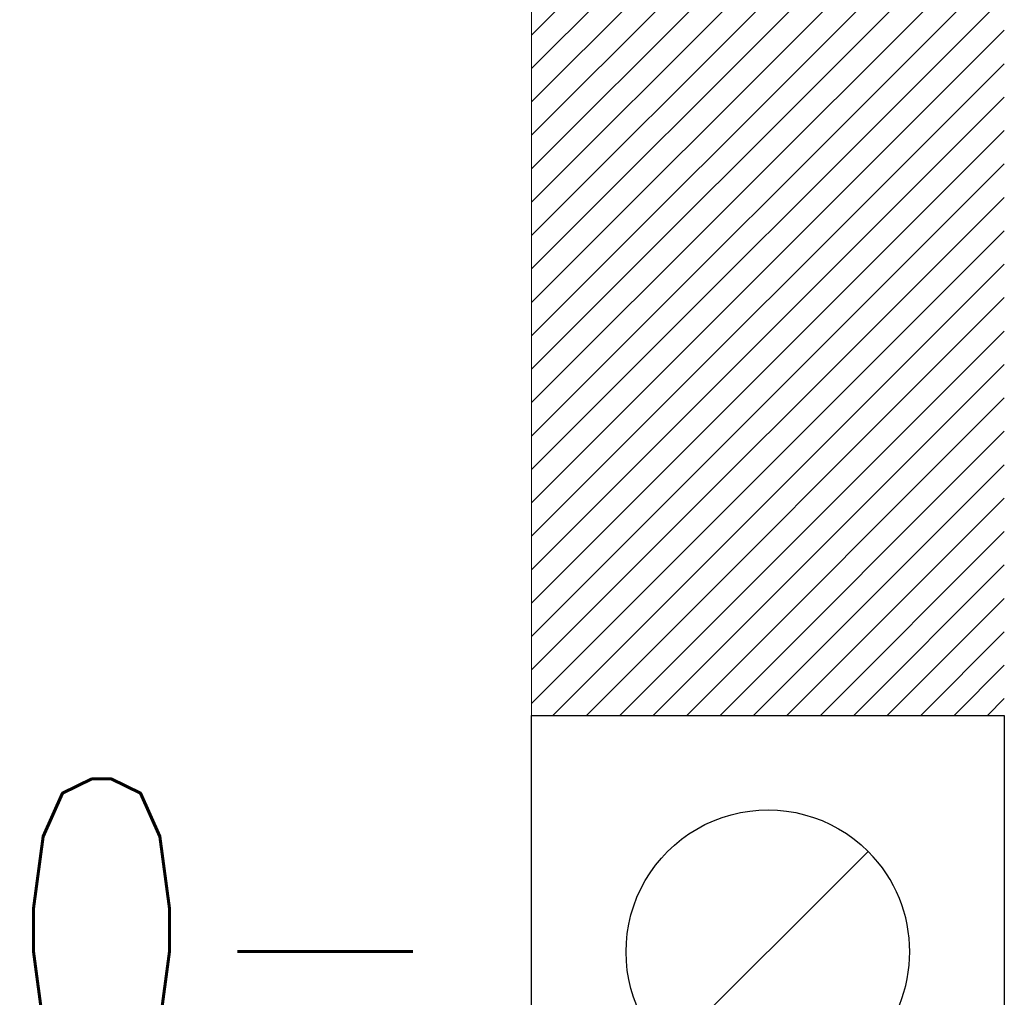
# Model space of a CAD drawing. Header units: inches. Extents: x 27484 to 71626, y -45113 to 39.
# Tile 124 of 256: x 35145 to 35197, y -31926 to -31874. Entities that reach past the tile are written whole.
import ezdxf
from ezdxf.enums import TextEntityAlignment as Align

# ---------------------------------------------------------------- set-up
doc = ezdxf.new("R2010")
doc.units = ezdxf.units.IN
doc.header["$LTSCALE"] = 50
doc.header["$MEASUREMENT"] = 0
doc.layers.add('A-SCIANY', color=5, linetype='Continuous', lineweight=18)
doc.layers.add('A-ść. istn.', color=8, linetype='Continuous', lineweight=0)
for name, color, linetype in [('B-IWE', 2, 'Continuous'), ('B-IWE-KAN', 7, 'Continuous'), ('R-MET-IWE', 2, 'Continuous'), ('rz_wentylacja', 10, 'Continuous')]:
    doc.layers.add(name, color=color, linetype=linetype)
doc.styles.get("Standard").update_dxf_attribs({"font": 'romans.shx'})

# ---------------------------------------------------------------- blocks, each defined once
blk = doc.blocks.new('IWE0W')
at = {"layer": 'B-IWE-KAN'}
blk.add_lwpolyline([(0.8536, 0.8536, -1), (0.1464, 0.1464), (0.8536, 0.8536, 1), (0.1464, 0.1464)], format="xyb", dxfattribs=at)
blk = doc.blocks.new('IWE0W011')
at = {"layer": 'B-IWE'}
blk.add_lwpolyline([(0, 0), (25, 0), (25, 25), (0, 25), (0, 0)], dxfattribs=at)
at = {"xscale": 15, "yscale": 15, "zscale": 15}
blk.add_blockref('IWE0W', (5, 5), dxfattribs=at)
at = {"layer": 'R-MET-IWE', "width": 0.75}
blk.add_attdef('NR', text='', height=9.5, dxfattribs=at).set_placement((12.5, 37), align=Align.MIDDLE)

msp = doc.modelspace()

# ---------------------------------------------------------------- hatches: boundary and pattern name
at = {"layer": 'A-ść. istn.', "ltscale": 0.1}
h = msp.add_hatch(dxfattribs=at)
h.set_pattern_fill('ANSI31', color=256, scale=10)
h.set_pattern_definition([(45, (31560.1443, -34930.5661), (-0.88388348, 0.88388348), [])])
h.paths.add_polyline_path([(35262.48246, -31651.06607), (35184.98246, -31651.06607), (35184.98246, -31663.56607), (35262.48247, -31663.56607), (35262.48247, -31661.06607), (35262.48246, -31661.06607)])
h.paths.add_polyline_path([(35184.98246, -31651.06607), (35172.48246, -31651.06607), (35172.48246, -31663.56607), (35184.98246, -31663.56607)])
h.paths.add_polyline_path([(35184.98246, -31663.56607), (35172.48246, -31663.56607), (35172.48246, -31683.16687), (35184.98246, -31683.16687)])
h.paths.add_polyline_path([(35262.48247, -31663.56607), (35184.98246, -31663.56607), (35184.98246, -31683.16687), (35197.48246, -31683.16687), (35197.48246, -31676.06607), (35262.48247, -31676.06607)])
h.paths.add_polyline_path([(35197.48246, -31683.16687), (35184.98246, -31683.16687), (35184.98246, -31793.56607), (35197.48246, -31793.56607)])
h.paths.add_polyline_path([(35184.98246, -31683.16687), (35172.48246, -31683.16687), (35172.64435, -31769.06607), (35155.64435, -31769.06607), (35155.48246, -31793.56607), (35184.98246, -31793.56607)])
h.paths.add_polyline_path([(35184.98246, -31793.56607), (35155.48246, -31793.56607), (35155.48246, -31806.06607), (35172.48246, -31806.06607), (35172.48246, -31911.06607), (35184.98246, -31911.06607)])
h.paths.add_polyline_path([(35197.48246, -31793.56607), (35184.98246, -31793.56607), (35184.98246, -31911.06607), (35197.48246, -31911.06607)])

# ---------------------------------------------------------------- linework, layer by layer
at = {"layer": 'A-SCIANY', "ltscale": 3}
msp.add_line((35172.48246, -32106.06607), (35172.48246, -31806.06607), dxfattribs=at)

# ---------------------------------------------------------------- block references
at = {"layer": 'rz_wentylacja'}
ref = msp.add_blockref('IWE0W011', (35197.48246, -31911.06607), dxfattribs=dict(at, xscale=-1, rotation=90))
ref.add_attrib('NR', '0-', (35144.59525, -31930.42177), dxfattribs={"layer": 'R-MET-IWE', "height": 16, "width": 0.75})

doc.saveas('drawing.dxf')
